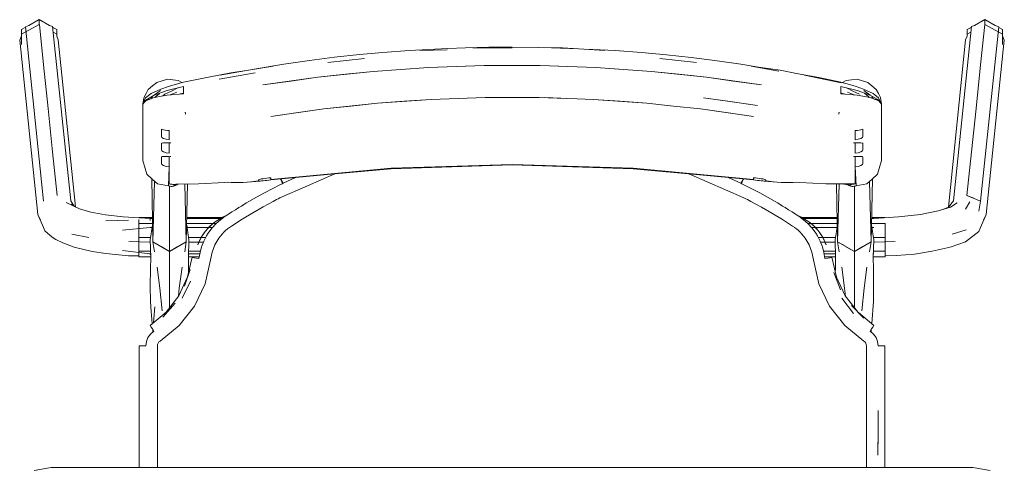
# Model space of a CAD drawing. Header units: millimetres. Extents: x 321 to 585, y -277 to 9.
# Tile 67 of 256: x 394.126 to 395.181, y -216.257 to -215.775. Entities that reach past the tile are written whole.
import ezdxf

# ---------------------------------------------------------------- set-up
doc = ezdxf.new("R2010")
doc.units = ezdxf.units.MM
doc.header["$MEASUREMENT"] = 0
doc.layers.add('IFC-Elemento de mobília-Contorno', color=152, linetype='Continuous', lineweight=5)

msp = doc.modelspace()

# ---------------------------------------------------------------- linework, layer by layer
at = {"layer": 'IFC-Elemento de mobília-Contorno', "color": 7, "lineweight": 5}
for p, q in [((394.1356, -215.7816), (394.1467, -215.7754)), ((394.1467, -215.7806), (394.1467, -215.7754)), ((394.1467, -215.7754), (394.1577, -215.7816)), ((395.1493, -215.7816), (395.1604, -215.7754)), ((395.1604, -215.7806), (395.1604, -215.7754)), ((395.1604, -215.7754), (395.1714, -215.7816)), ((394.1278, -215.7911), (394.1467, -215.7806)), ((394.1278, -215.7859), (394.1316, -215.7839)), ((394.1278, -215.7911), (394.1278, -215.7859)), ((394.1316, -215.7839), (394.1319, -215.7831)), ((394.1319, -215.7831), (394.1356, -215.7816)), ((394.1319, -215.7831), (394.1512, -215.97)), ((394.1467, -215.7806), (394.1469, -215.7807)), ((394.1469, -215.7807), (394.1513, -215.8239)), ((394.1577, -215.7816), (394.1611, -215.7829)), ((394.1611, -215.7829), (394.1805, -215.9698)), ((394.1611, -215.7829), (394.1615, -215.7837)), ((394.1615, -215.7837), (394.1655, -215.7859)), ((394.1618, -215.789), (394.1655, -215.7911)), ((394.1655, -215.7932), (394.1655, -215.7859)), ((394.1655, -215.7911), (394.1655, -215.7859)), ((395.1266, -215.9698), (395.1459, -215.7829)), ((395.1415, -215.7859), (395.1456, -215.7837)), ((395.1415, -215.7911), (395.1415, -215.7859)), ((395.1415, -215.7911), (395.1453, -215.789)), ((395.1456, -215.7837), (395.1459, -215.7829)), ((395.1459, -215.7829), (395.1493, -215.7816)), ((395.1557, -215.8239), (395.1602, -215.7807)), ((395.1558, -215.97), (395.1752, -215.7831)), ((395.1602, -215.7807), (395.1604, -215.7806)), ((395.1604, -215.7806), (395.1792, -215.7911)), ((395.1714, -215.7816), (395.1752, -215.7831)), ((395.1752, -215.7831), (395.1755, -215.7839)), ((395.1755, -215.7839), (395.1792, -215.7859)), ((395.1792, -215.7926), (395.1792, -215.7859)), ((395.1792, -215.7911), (395.1792, -215.7859)), ((394.1258, -215.7973), (394.1278, -215.7926)), ((394.1258, -215.7973), (394.1452, -215.9842)), ((394.1278, -215.802), (394.1278, -215.7911)), ((394.1655, -215.7932), (394.1655, -215.7911)), ((394.1655, -215.7932), (394.1672, -215.7971)), ((394.1672, -215.7971), (394.1857, -215.9761)), ((395.1213, -215.9764), (395.1398, -215.7971)), ((395.1398, -215.7971), (395.1415, -215.7932)), ((395.1415, -215.7932), (395.1415, -215.7911)), ((395.1619, -215.9842), (395.1812, -215.7973)), ((395.1792, -215.802), (395.1792, -215.7911)), ((395.1792, -215.7926), (395.1812, -215.7973)), ((394.49, -215.8128), (394.5151, -215.8107)), ((394.5151, -215.8107), (394.5434, -215.8086)), ((394.5434, -215.8086), (394.5848, -215.8062)), ((394.5546, -215.8085), (394.5842, -215.8076)), ((394.5848, -215.8062), (394.6038, -215.8057)), ((394.6038, -215.8057), (394.6286, -215.805)), ((394.6116, -215.8057), (394.6537, -215.8057)), ((394.6286, -215.805), (394.6537, -215.8049)), ((394.6537, -215.8049), (394.6819, -215.8051)), ((394.6819, -215.8051), (394.7075, -215.8057)), ((394.6958, -215.8057), (394.7247, -215.8067)), ((394.7075, -215.8057), (394.7247, -215.8067)), ((394.7247, -215.8067), (394.7529, -215.8085)), ((394.7322, -215.8072), (394.764, -215.8086)), ((394.764, -215.8086), (394.7923, -215.8107)), ((394.7923, -215.8107), (394.819, -215.813)), ((394.4088, -215.8232), (394.4366, -215.8191)), ((394.4366, -215.8191), (394.4632, -215.8157)), ((394.4562, -215.8212), (394.4955, -215.817)), ((394.4632, -215.8157), (394.49, -215.8128)), ((394.8119, -215.817), (394.8512, -215.8212)), ((394.819, -215.813), (394.8457, -215.8159)), ((394.8457, -215.8159), (394.8709, -215.8191)), ((394.8709, -215.8191), (394.8987, -215.8232)), ((394.1513, -215.8239), (394.1562, -215.8706)), ((394.3397, -215.8393), (394.3783, -215.8324)), ((394.3403, -215.8349), (394.3688, -215.8298)), ((394.352, -215.8324), (394.3688, -215.8298)), ((394.3688, -215.8298), (394.3975, -215.8253)), ((394.375, -215.8288), (394.4088, -215.8232)), ((394.4454, -215.8371), (394.5046, -215.8309)), ((394.475, -215.834), (394.5046, -215.8309)), ((394.5046, -215.8309), (394.5641, -215.8268)), ((394.5046, -215.8309), (394.5343, -215.8288)), ((394.5343, -215.8288), (394.5641, -215.8268)), ((394.5641, -215.8268), (394.6238, -215.8247)), ((394.5641, -215.8268), (394.594, -215.8257)), ((394.594, -215.8257), (394.6238, -215.8247)), ((394.6238, -215.8247), (394.6836, -215.8247)), ((394.6836, -215.8247), (394.7433, -215.8268)), ((394.6836, -215.8247), (394.7135, -215.8257)), ((394.7135, -215.8257), (394.7433, -215.8268)), ((394.7433, -215.8268), (394.8029, -215.8309)), ((394.7433, -215.8268), (394.7731, -215.8288)), ((394.7731, -215.8288), (394.8029, -215.8309)), ((394.8029, -215.8309), (394.8621, -215.8371)), ((394.8029, -215.8309), (394.8325, -215.834)), ((394.8987, -215.8232), (394.9199, -215.8267)), ((394.91, -215.8253), (394.9396, -215.8307)), ((394.91, -215.8253), (394.941, -215.8297)), ((394.941, -215.8297), (394.9586, -215.8331)), ((395.1509, -215.8706), (395.1557, -215.8239)), ((394.2682, -215.8465), (394.2727, -215.8427)), ((394.2727, -215.8427), (394.2784, -215.841)), ((394.2784, -215.841), (394.2841, -215.8394)), ((394.2841, -215.8394), (394.2899, -215.8401)), ((394.2899, -215.8401), (394.2958, -215.8408)), ((394.2923, -215.8448), (394.3013, -215.8425)), ((394.2958, -215.8408), (394.2995, -215.8429)), ((394.3013, -215.8425), (394.3282, -215.837)), ((394.3282, -215.837), (394.352, -215.8324)), ((394.3866, -215.8454), (394.4454, -215.8371)), ((394.3866, -215.8454), (394.4165, -215.8412)), ((394.4165, -215.8412), (394.4454, -215.8371)), ((394.4454, -215.8371), (394.475, -215.834)), ((394.8325, -215.834), (394.8621, -215.8371)), ((394.8621, -215.8371), (394.9208, -215.8454)), ((394.8621, -215.8371), (394.8909, -215.8412)), ((394.8909, -215.8412), (394.9208, -215.8454)), ((394.9586, -215.8331), (394.9824, -215.8375)), ((394.9672, -215.8349), (395.0064, -215.8433)), ((394.9824, -215.8375), (395.0061, -215.8425)), ((395.0061, -215.8425), (395.0152, -215.8448)), ((395.0079, -215.8429), (395.0117, -215.8408)), ((395.0117, -215.8408), (395.0175, -215.8401)), ((395.0175, -215.8401), (395.0234, -215.8394)), ((395.0234, -215.8394), (395.0291, -215.8411)), ((395.0291, -215.8411), (395.0348, -215.8427)), ((395.0348, -215.8427), (395.0393, -215.8465)), ((394.2613, -215.8547), (394.2637, -215.8503)), ((394.2637, -215.8503), (394.2682, -215.8465)), ((394.2668, -215.8547), (394.2771, -215.8498)), ((394.2701, -215.8565), (394.2766, -215.8514)), ((394.2701, -215.8565), (394.2839, -215.8515)), ((394.2771, -215.8498), (394.2852, -215.8471)), ((394.2815, -215.8552), (394.2884, -215.852)), ((394.2839, -215.8515), (394.3014, -215.847)), ((394.2852, -215.8471), (394.2923, -215.8448)), ((394.287, -215.8561), (394.2941, -215.8532)), ((394.2884, -215.852), (394.2953, -215.8486)), ((394.3014, -215.849), (394.3014, -215.847)), ((394.3014, -215.8509), (394.3014, -215.849)), ((394.3014, -215.8528), (394.3014, -215.8509)), ((394.3014, -215.8548), (394.3014, -215.8528)), ((395.0061, -215.849), (395.0061, -215.847)), ((395.0061, -215.847), (395.0236, -215.8515)), ((395.0061, -215.8509), (395.0061, -215.849)), ((395.0061, -215.8528), (395.0061, -215.8509)), ((395.0061, -215.8548), (395.0061, -215.8528)), ((395.0121, -215.8486), (395.019, -215.8521)), ((395.0133, -215.8531), (395.0204, -215.8561)), ((395.0152, -215.8448), (395.0223, -215.8471)), ((395.019, -215.8521), (395.026, -215.8552)), ((395.0223, -215.8471), (395.0304, -215.8498)), ((395.0236, -215.8515), (395.0373, -215.8565)), ((395.0304, -215.8498), (395.0406, -215.8547)), ((395.0308, -215.8514), (395.0373, -215.8565)), ((395.0393, -215.8465), (395.0438, -215.8503)), ((395.0438, -215.8503), (395.0462, -215.8546)), ((394.2577, -215.8662), (394.2589, -215.8591)), ((394.2577, -215.8662), (394.2607, -215.8593)), ((394.2577, -215.8662), (394.2609, -215.8617)), ((394.2589, -215.8591), (394.2613, -215.8547)), ((394.2594, -215.8641), (394.2609, -215.8624)), ((394.2607, -215.8593), (394.2668, -215.8547)), ((394.2609, -215.8617), (394.2701, -215.8565)), ((394.2609, -215.8624), (394.27, -215.859)), ((394.2621, -215.861), (394.2651, -215.8608)), ((394.2664, -215.8603), (394.268, -215.858)), ((394.27, -215.859), (394.284, -215.8564)), ((394.2708, -215.8588), (394.2716, -215.8578)), ((394.2716, -215.8578), (394.2755, -215.8546)), ((394.2793, -215.8572), (394.2815, -215.8552)), ((394.284, -215.8564), (394.3014, -215.8548)), ((394.2979, -215.8551), (394.3014, -215.8541)), ((394.2999, -215.8545), (394.3007, -215.8548)), ((394.5093, -215.865), (394.5669, -215.8609)), ((394.5093, -215.865), (394.5381, -215.8629)), ((394.5381, -215.8629), (394.5669, -215.8609)), ((394.5669, -215.8609), (394.6248, -215.8588)), ((394.5959, -215.8598), (394.6248, -215.8588)), ((394.6248, -215.8588), (394.6827, -215.8588)), ((394.6827, -215.8588), (394.7116, -215.8598)), ((394.6886, -215.859), (394.7405, -215.8609)), ((394.7405, -215.8609), (394.7982, -215.865)), ((394.7405, -215.8609), (394.7693, -215.8629)), ((394.7693, -215.8629), (394.7982, -215.865)), ((394.8589, -215.8591), (394.8873, -215.8631)), ((394.8589, -215.8591), (394.8871, -215.8631)), ((394.8871, -215.8631), (394.9168, -215.8673)), ((394.8873, -215.8631), (394.9168, -215.8673)), ((395.0061, -215.8541), (395.0096, -215.8551)), ((395.0061, -215.8548), (395.0234, -215.8564)), ((395.0064, -215.8548), (395.0073, -215.8544)), ((395.0234, -215.8564), (395.0375, -215.859)), ((395.0313, -215.8543), (395.0356, -215.8578)), ((395.0356, -215.8578), (395.0364, -215.8588)), ((395.0373, -215.8565), (395.0466, -215.8617)), ((395.0375, -215.859), (395.0466, -215.8624)), ((395.0393, -215.858), (395.0406, -215.8601)), ((395.0406, -215.8547), (395.0465, -215.8591)), ((395.0426, -215.8609), (395.0453, -215.861)), ((395.0462, -215.8546), (395.0485, -215.8589)), ((395.0465, -215.8591), (395.0497, -215.8661)), ((395.0466, -215.8617), (395.0497, -215.8661)), ((395.0466, -215.8624), (395.048, -215.8641)), ((395.0485, -215.8589), (395.0497, -215.8661)), ((394.1562, -215.8706), (394.161, -215.9173)), ((394.2577, -215.8662), (394.2594, -215.8641)), ((394.2577, -215.8812), (394.2577, -215.8662)), ((394.3951, -215.8792), (394.4519, -215.8711)), ((394.4243, -215.8751), (394.4519, -215.8711)), ((394.4519, -215.8711), (394.5093, -215.865)), ((394.4519, -215.8711), (394.4806, -215.868)), ((394.4806, -215.868), (394.5093, -215.865)), ((394.7982, -215.865), (394.8268, -215.8681)), ((394.8268, -215.8681), (394.8555, -215.8711)), ((394.8555, -215.8711), (394.9124, -215.8792)), ((394.8555, -215.8711), (394.8832, -215.8751)), ((395.048, -215.8641), (395.0497, -215.8661)), ((395.0497, -215.8812), (395.0497, -215.8661)), ((395.146, -215.9173), (395.1509, -215.8706)), ((394.2577, -215.8962), (394.2577, -215.8812)), ((394.3033, -215.8747), (394.3035, -215.8757)), ((394.3033, -215.8747), (394.3037, -215.8769)), ((394.3035, -215.8757), (394.3037, -215.8769)), ((394.3951, -215.8792), (394.4243, -215.8751)), ((394.8832, -215.8751), (394.9124, -215.8792)), ((395.0038, -215.8769), (395.0042, -215.8747)), ((395.0038, -215.8769), (395.004, -215.8757)), ((395.004, -215.8757), (395.0042, -215.8747)), ((395.0497, -215.8962), (395.0497, -215.8812)), ((394.2777, -215.893), (394.2798, -215.8936)), ((394.2777, -215.8949), (394.2777, -215.893)), ((394.2777, -215.8969), (394.2777, -215.8949)), ((394.2798, -215.8936), (394.2819, -215.894)), ((394.2819, -215.894), (394.2841, -215.8943)), ((394.2841, -215.8943), (394.2862, -215.8944)), ((394.2862, -215.8968), (394.2862, -215.8944)), ((395.0212, -215.8944), (395.0234, -215.8943)), ((395.0212, -215.8968), (395.0212, -215.8944)), ((395.0234, -215.8943), (395.0255, -215.894)), ((395.0255, -215.894), (395.0276, -215.8936)), ((395.0276, -215.8936), (395.0297, -215.893)), ((395.0297, -215.8949), (395.0297, -215.893)), ((395.0297, -215.8969), (395.0297, -215.8949)), ((394.2577, -215.9113), (394.2577, -215.8962)), ((394.2777, -215.8988), (394.2777, -215.8969)), ((394.2777, -215.9007), (394.2777, -215.8988)), ((394.2777, -215.9007), (394.2783, -215.9016)), ((394.2783, -215.9016), (394.2801, -215.9027)), ((394.2801, -215.9027), (394.2828, -215.9036)), ((394.2828, -215.9036), (394.2862, -215.9041)), ((394.2862, -215.8992), (394.2862, -215.8968)), ((394.2862, -215.9017), (394.2862, -215.8992)), ((394.2862, -215.9041), (394.2862, -215.9017)), ((395.0212, -215.8992), (395.0212, -215.8968)), ((395.0212, -215.9017), (395.0212, -215.8992)), ((395.0212, -215.9041), (395.0212, -215.9017)), ((395.0212, -215.9041), (395.0246, -215.9036)), ((395.0246, -215.9036), (395.0273, -215.9027)), ((395.0273, -215.9027), (395.0291, -215.9016)), ((395.0291, -215.9016), (395.0297, -215.9007)), ((395.0297, -215.8988), (395.0297, -215.8969)), ((395.0297, -215.9007), (395.0297, -215.8988)), ((395.0497, -215.9112), (395.0497, -215.8962)), ((394.2577, -215.9263), (394.2577, -215.9113)), ((394.2777, -215.9082), (394.2783, -215.9077)), ((394.2777, -215.91), (394.2777, -215.9082)), ((394.2777, -215.9117), (394.2777, -215.91)), ((394.2777, -215.9135), (394.2777, -215.9117)), ((394.2777, -215.9153), (394.2777, -215.9135)), ((394.2777, -215.9153), (394.2783, -215.9162)), ((394.2783, -215.9077), (394.2801, -215.9075)), ((394.2783, -215.9162), (394.2801, -215.9173)), ((394.2801, -215.9075), (394.2828, -215.9075)), ((394.2828, -215.9075), (394.2862, -215.9075)), ((394.2862, -215.9103), (394.2862, -215.9075)), ((394.2862, -215.9075), (394.2866, -215.9075)), ((394.2862, -215.9131), (394.2862, -215.9103)), ((394.2862, -215.9159), (394.2862, -215.9131)), ((394.2862, -215.9187), (394.2862, -215.9159)), ((394.2865, -215.9075), (394.2877, -215.9075)), ((394.2865, -215.9075), (394.2877, -215.9075)), ((394.287, -215.9075), (394.2877, -215.9075)), ((394.2874, -215.9075), (394.2877, -215.9075)), ((395.0197, -215.9075), (395.0205, -215.9075)), ((395.0197, -215.9075), (395.0201, -215.9075)), ((395.0197, -215.9075), (395.0209, -215.9075)), ((395.0197, -215.9075), (395.0205, -215.9075)), ((395.0209, -215.9075), (395.0212, -215.9075)), ((395.0212, -215.9103), (395.0212, -215.9075)), ((395.0212, -215.9075), (395.0246, -215.9075)), ((395.0212, -215.9131), (395.0212, -215.9103)), ((395.0212, -215.9159), (395.0212, -215.9131)), ((395.0212, -215.9187), (395.0212, -215.9159)), ((395.0246, -215.9075), (395.0273, -215.9075)), ((395.0273, -215.9075), (395.0291, -215.9077)), ((395.0273, -215.9173), (395.0291, -215.9162)), ((395.0291, -215.9077), (395.0297, -215.9082)), ((395.0291, -215.9162), (395.0297, -215.9153)), ((395.0297, -215.91), (395.0297, -215.9082)), ((395.0297, -215.9117), (395.0297, -215.91)), ((395.0297, -215.9135), (395.0297, -215.9117)), ((395.0297, -215.9153), (395.0297, -215.9135)), ((395.0497, -215.9263), (395.0497, -215.9112)), ((394.161, -215.9173), (394.1659, -215.9641)), ((394.2577, -215.9263), (394.2602, -215.9349)), ((394.2777, -215.9228), (394.2783, -215.9222)), ((394.2777, -215.9245), (394.2777, -215.9228)), ((394.2777, -215.9263), (394.2777, -215.9245)), ((394.2777, -215.9281), (394.2777, -215.9263)), ((394.2783, -215.9222), (394.2801, -215.9221)), ((394.2801, -215.9173), (394.2828, -215.9182)), ((394.2801, -215.9221), (394.2828, -215.9221)), ((394.2828, -215.9182), (394.2862, -215.9187)), ((394.2828, -215.9221), (394.2862, -215.9221)), ((394.2862, -215.9249), (394.2862, -215.9221)), ((394.2862, -215.9276), (394.2862, -215.9249)), ((394.2866, -215.922), (394.2867, -215.922)), ((394.287, -215.922), (394.2877, -215.922)), ((394.287, -215.922), (394.2877, -215.922)), ((394.2874, -215.922), (394.2877, -215.922)), ((395.0197, -215.922), (395.0201, -215.922)), ((395.0197, -215.922), (395.0205, -215.922)), ((395.0197, -215.922), (395.0205, -215.922)), ((395.0212, -215.9187), (395.0246, -215.9182)), ((395.0212, -215.9249), (395.0212, -215.9221)), ((395.0212, -215.9221), (395.0246, -215.9221)), ((395.0212, -215.9276), (395.0212, -215.9249)), ((395.0246, -215.9182), (395.0273, -215.9173)), ((395.0246, -215.9221), (395.0273, -215.9221)), ((395.0273, -215.9221), (395.0291, -215.9222)), ((395.0291, -215.9222), (395.0297, -215.9228)), ((395.0297, -215.9245), (395.0297, -215.9228)), ((395.0297, -215.9263), (395.0297, -215.9245)), ((395.0297, -215.9281), (395.0297, -215.9263)), ((395.0472, -215.9349), (395.0497, -215.9263)), ((395.1412, -215.9641), (395.146, -215.9173)), ((394.2602, -215.9349), (394.262, -215.9411)), ((394.2777, -215.9298), (394.2777, -215.9281)), ((394.2777, -215.9298), (394.2783, -215.9307)), ((394.2783, -215.9307), (394.2801, -215.9318)), ((394.2801, -215.9318), (394.2828, -215.9328)), ((394.2828, -215.9328), (394.2862, -215.9332)), ((394.2852, -215.9536), (394.2862, -215.9332)), ((394.2862, -215.9304), (394.2862, -215.9276)), ((394.2862, -215.9332), (394.2862, -215.9304)), ((394.2862, -215.9516), (394.2862, -215.9332)), ((394.3951, -215.9468), (394.5241, -215.9348)), ((394.4596, -215.9412), (394.5241, -215.9352)), ((394.5241, -215.9348), (394.6537, -215.9307)), ((394.5241, -215.9352), (394.5889, -215.9332)), ((394.5889, -215.9332), (394.6537, -215.9312)), ((394.6537, -215.9307), (394.7833, -215.9348)), ((394.6537, -215.9312), (394.7185, -215.9332)), ((394.7185, -215.9332), (394.7833, -215.9352)), ((394.7833, -215.9348), (394.9124, -215.9468)), ((394.7833, -215.9352), (394.8622, -215.9426)), ((395.0212, -215.9304), (395.0212, -215.9276)), ((395.0212, -215.9332), (395.0212, -215.9304)), ((395.0212, -215.9332), (395.0246, -215.9328)), ((395.0212, -215.9516), (395.0212, -215.9332)), ((395.0212, -215.9332), (395.0223, -215.9536)), ((395.0246, -215.9328), (395.0273, -215.9318)), ((395.0273, -215.9318), (395.0291, -215.9307)), ((395.0291, -215.9307), (395.0297, -215.9298)), ((395.0297, -215.9298), (395.0297, -215.9281)), ((395.0454, -215.9411), (395.0472, -215.9349)), ((394.262, -215.9411), (394.2678, -215.9463)), ((394.2673, -215.9458), (394.2686, -216.0138)), ((394.2678, -215.9463), (394.2736, -215.9515)), ((394.2686, -216.0138), (394.2703, -215.9485)), ((394.3736, -215.9492), (394.3817, -215.9482)), ((394.3736, -215.9492), (394.3818, -215.9484)), ((394.3817, -215.9476), (394.3821, -215.9471)), ((394.3817, -215.9477), (394.3817, -215.9476)), ((394.3817, -215.9479), (394.3817, -215.9477)), ((394.3817, -215.948), (394.3817, -215.9479)), ((394.3817, -215.9482), (394.3817, -215.948)), ((394.3818, -215.9484), (394.3825, -215.9486)), ((394.3821, -215.9471), (394.3832, -215.9467)), ((394.3832, -215.9467), (394.3848, -215.9462)), ((394.3836, -215.9486), (394.3851, -215.9484)), ((394.3848, -215.9462), (394.3867, -215.946)), ((394.3851, -215.9484), (394.3867, -215.9483)), ((394.3867, -215.946), (394.3888, -215.9457)), ((394.3867, -215.9483), (394.3888, -215.948)), ((394.3888, -215.9457), (394.3909, -215.9455)), ((394.3888, -215.948), (394.3909, -215.9478)), ((394.3909, -215.9455), (394.393, -215.9452)), ((394.3909, -215.9478), (394.3929, -215.9475)), ((394.3929, -215.9475), (394.395, -215.9473)), ((394.393, -215.9452), (394.3951, -215.945)), ((394.3946, -215.945), (394.395, -215.9473)), ((394.3946, -215.945), (394.395, -215.9473)), ((394.395, -215.9473), (394.4596, -215.9412)), ((394.3951, -215.9454), (394.3951, -215.945)), ((394.3951, -215.9459), (394.3951, -215.9454)), ((394.3951, -215.9464), (394.3951, -215.9459)), ((394.3951, -215.9468), (394.3951, -215.9464)), ((394.4054, -215.9463), (394.4056, -215.9469)), ((394.4056, -215.9469), (394.4068, -215.9493)), ((394.4058, -215.9463), (394.4068, -215.9483)), ((394.4068, -215.9483), (394.4081, -215.9509)), ((394.4081, -215.9509), (394.4216, -215.9448)), ((394.4081, -215.9509), (394.4216, -215.9448)), ((394.4343, -215.9537), (394.4637, -215.9409)), ((394.4637, -215.9409), (394.464, -215.9408)), ((394.8429, -215.9408), (394.9022, -215.9666)), ((394.8622, -215.9426), (394.9124, -215.9473)), ((394.8853, -215.9447), (394.8989, -215.9509)), ((394.8853, -215.9447), (394.8989, -215.9509)), ((394.8989, -215.9509), (394.9002, -215.9483)), ((394.9002, -215.9483), (394.9013, -215.9462)), ((394.9002, -215.9493), (394.9014, -215.9469)), ((394.9014, -215.9469), (394.9017, -215.9463)), ((394.9124, -215.9454), (394.9124, -215.945)), ((394.9124, -215.945), (394.9145, -215.9452)), ((394.9124, -215.9459), (394.9124, -215.9454)), ((394.9124, -215.9464), (394.9124, -215.9459)), ((394.9124, -215.9468), (394.9124, -215.9464)), ((394.9124, -215.9473), (394.9145, -215.9475)), ((394.9145, -215.9452), (394.9166, -215.9455)), ((394.9145, -215.9475), (394.9166, -215.9478)), ((394.9166, -215.9455), (394.9186, -215.9457)), ((394.9166, -215.9478), (394.9187, -215.948)), ((394.9186, -215.9457), (394.9207, -215.946)), ((394.9187, -215.948), (394.9207, -215.9483)), ((394.9207, -215.946), (394.9226, -215.9462)), ((394.9207, -215.9483), (394.9224, -215.9484)), ((394.9224, -215.9484), (394.9239, -215.9486)), ((394.9226, -215.9462), (394.9243, -215.9467)), ((394.9243, -215.9467), (394.9253, -215.9471)), ((394.925, -215.9486), (394.9256, -215.9484)), ((394.9253, -215.9471), (394.9257, -215.9476)), ((394.9256, -215.9484), (394.9339, -215.9492)), ((394.9257, -215.9477), (394.9257, -215.9476)), ((394.9257, -215.9479), (394.9257, -215.9477)), ((394.9257, -215.948), (394.9257, -215.9479)), ((394.9257, -215.9482), (394.9257, -215.948)), ((394.9257, -215.9482), (394.9339, -215.9492)), ((395.0338, -215.9515), (395.0396, -215.9463)), ((395.0385, -216.0138), (395.0398, -215.9462)), ((395.0396, -215.9463), (395.0454, -215.9411)), ((394.2736, -215.9515), (394.2775, -215.9522)), ((394.2775, -215.9522), (394.2813, -215.9529)), ((394.2813, -215.9529), (394.2852, -215.9536)), ((394.2852, -215.9536), (394.2862, -215.9538)), ((394.2862, -215.9516), (394.2899, -215.952)), ((394.2862, -215.9516), (394.2871, -215.9517)), ((394.2862, -215.9538), (394.2871, -215.954)), ((394.2865, -215.9567), (394.2865, -215.9539)), ((394.2865, -215.9903), (394.2865, -215.9567)), ((394.2871, -215.9517), (394.2881, -215.9518)), ((394.2871, -215.954), (394.2881, -215.9542)), ((394.2881, -215.9518), (394.289, -215.9519)), ((394.2881, -215.9542), (394.2891, -215.9544)), ((394.289, -215.9519), (394.2899, -215.952)), ((394.2891, -215.9544), (394.2898, -215.9541)), ((394.2898, -215.9541), (394.2906, -215.9538)), ((394.2899, -215.952), (394.2936, -215.9519)), ((394.2899, -215.952), (394.2908, -215.952)), ((394.2906, -215.9538), (394.291, -215.9536)), ((394.2908, -215.952), (394.2913, -215.952)), ((394.291, -215.9536), (394.2914, -215.9535)), ((394.2913, -215.952), (394.2918, -215.952)), ((394.2914, -215.9535), (394.2918, -215.9533)), ((394.2918, -215.952), (394.2922, -215.952)), ((394.2918, -215.9533), (394.2922, -215.9532)), ((394.2922, -215.952), (394.2927, -215.952)), ((394.2922, -215.9532), (394.2925, -215.9531)), ((394.2925, -215.9531), (394.2929, -215.9529)), ((394.2927, -215.952), (394.2932, -215.952)), ((394.2929, -215.9529), (394.2933, -215.9528)), ((394.2932, -215.952), (394.2936, -215.9519)), ((394.2933, -215.9528), (394.2937, -215.9526)), ((394.2936, -215.9519), (394.3174, -215.9513)), ((394.2937, -215.9526), (394.2941, -215.9525)), ((394.2941, -215.9525), (394.2945, -215.9523)), ((394.2945, -215.9523), (394.2949, -215.9522)), ((394.2949, -215.9522), (394.2953, -215.952)), ((394.2953, -215.952), (394.2954, -215.9519)), ((394.3029, -215.9517), (394.3044, -216.0138)), ((394.3044, -216.0138), (394.3056, -215.9516)), ((394.3174, -215.9513), (394.3456, -215.9501)), ((394.3456, -215.9501), (394.3486, -215.9498)), ((394.3486, -215.9498), (394.3526, -215.95)), ((394.3526, -215.95), (394.3568, -215.95)), ((394.3568, -215.95), (394.361, -215.95)), ((394.361, -215.95), (394.3653, -215.95)), ((394.3651, -215.9501), (394.3836, -215.9486)), ((394.3651, -215.95), (394.3651, -215.9501)), ((394.3651, -215.9501), (394.3653, -215.95)), ((394.3825, -215.9486), (394.3836, -215.9486)), ((394.3881, -215.9612), (394.3964, -215.9568)), ((394.3964, -215.9568), (394.4048, -215.9526)), ((394.4048, -215.9526), (394.4056, -215.9521)), ((394.4048, -215.9666), (394.4343, -215.9537)), ((394.4056, -215.9521), (394.4065, -215.9517)), ((394.4065, -215.9517), (394.4073, -215.9513)), ((394.4068, -215.9493), (394.4072, -215.9491)), ((394.4068, -215.9493), (394.4072, -215.9491)), ((394.4068, -215.9493), (394.4077, -215.9511)), ((394.4073, -215.9513), (394.4081, -215.9509)), ((394.8989, -215.9509), (394.8998, -215.9513)), ((394.8993, -215.9511), (394.9002, -215.9493)), ((394.8998, -215.9491), (394.9002, -215.9493)), ((394.8998, -215.9491), (394.9002, -215.9493)), ((394.8998, -215.9513), (394.9006, -215.9517)), ((394.9006, -215.9517), (394.9014, -215.9521)), ((394.9014, -215.9521), (394.9022, -215.9526)), ((394.9022, -215.9526), (394.9107, -215.9568)), ((394.9107, -215.9568), (394.919, -215.9612)), ((394.9239, -215.9486), (394.9423, -215.9501)), ((394.9239, -215.9486), (394.925, -215.9486)), ((394.9422, -215.95), (394.9423, -215.9501)), ((394.9422, -215.95), (394.9465, -215.95)), ((394.9423, -215.9501), (394.9423, -215.95)), ((394.9465, -215.95), (394.9507, -215.95)), ((394.9507, -215.95), (394.9548, -215.95)), ((394.9548, -215.95), (394.9589, -215.9498)), ((394.9589, -215.9498), (394.9619, -215.9501)), ((394.9619, -215.9501), (394.99, -215.9513)), ((394.99, -215.9513), (395.0099, -215.9517)), ((394.99, -215.9513), (395.0012, -215.9514)), ((394.99, -215.9513), (395.0212, -215.9516)), ((395.0012, -215.9514), (395.0014, -215.9514)), ((395.0012, -215.9514), (395.0212, -215.9516)), ((395.0012, -215.9514), (395.017, -215.952)), ((395.0014, -215.9515), (395.0026, -216.0138)), ((395.0026, -216.0138), (395.0042, -215.9516)), ((395.0115, -215.9518), (395.0117, -215.9518)), ((395.0117, -215.9518), (395.0122, -215.952)), ((395.012, -215.9518), (395.0122, -215.952)), ((395.0121, -215.9518), (395.0122, -215.952)), ((395.0122, -215.9518), (395.0126, -215.9522)), ((395.0122, -215.952), (395.0126, -215.9522)), ((395.0124, -215.9518), (395.0126, -215.9522)), ((395.0125, -215.9518), (395.013, -215.9523)), ((395.0126, -215.9522), (395.013, -215.9523)), ((395.013, -215.9523), (395.013, -215.9519)), ((395.013, -215.9523), (395.0134, -215.9525)), ((395.0134, -215.9525), (395.0137, -215.9526)), ((395.0136, -215.9519), (395.0141, -215.9528)), ((395.0137, -215.9526), (395.0141, -215.9528)), ((395.0141, -215.9519), (395.0141, -215.9528)), ((395.0141, -215.9528), (395.0145, -215.9529)), ((395.0145, -215.9529), (395.0149, -215.9531)), ((395.0149, -215.9531), (395.0153, -215.9532)), ((395.0153, -215.9532), (395.0157, -215.9533)), ((395.0157, -215.9533), (395.0161, -215.9535)), ((395.0161, -215.952), (395.0164, -215.952)), ((395.0161, -215.9535), (395.0165, -215.9536)), ((395.0164, -215.952), (395.017, -215.952)), ((395.0165, -215.9536), (395.0168, -215.9538)), ((395.0168, -215.9538), (395.0172, -215.9539)), ((395.017, -215.952), (395.0191, -215.9519)), ((395.017, -215.952), (395.0175, -215.952)), ((395.0172, -215.9539), (395.0176, -215.9541)), ((395.0175, -215.952), (395.018, -215.9519)), ((395.0176, -215.9541), (395.018, -215.9542)), ((395.018, -215.9519), (395.0186, -215.9519)), ((395.018, -215.9542), (395.0184, -215.9544)), ((395.0184, -215.9544), (395.0189, -215.9543)), ((395.0186, -215.9519), (395.0191, -215.9519)), ((395.0189, -215.9543), (395.0194, -215.9542)), ((395.0191, -215.9519), (395.0212, -215.9516)), ((395.0191, -215.9519), (395.0196, -215.9518)), ((395.0194, -215.9542), (395.0203, -215.954)), ((395.0196, -215.9518), (395.0202, -215.9517)), ((395.0202, -215.9517), (395.0212, -215.9516)), ((395.0203, -215.954), (395.0213, -215.9538)), ((395.0205, -215.9567), (395.0205, -215.954)), ((395.0205, -215.9903), (395.0205, -215.9567)), ((395.0213, -215.9538), (395.0223, -215.9536)), ((395.0223, -215.9536), (395.0261, -215.9529)), ((395.0261, -215.9529), (395.03, -215.9522)), ((395.03, -215.9522), (395.0338, -215.9515)), ((395.0368, -215.9488), (395.0385, -216.0138)), ((394.3716, -215.9704), (394.3798, -215.9657)), ((394.3798, -215.9657), (394.3881, -215.9612)), ((394.3976, -215.9703), (394.3994, -215.9694)), ((394.3994, -215.9694), (394.4012, -215.9684)), ((394.4012, -215.9684), (394.403, -215.9675)), ((394.403, -215.9675), (394.4048, -215.9666)), ((394.9022, -215.9666), (394.904, -215.9675)), ((394.904, -215.9675), (394.9059, -215.9684)), ((394.9059, -215.9684), (394.9077, -215.9694)), ((394.9077, -215.9694), (394.9095, -215.9703)), ((394.919, -215.9612), (394.9273, -215.9657)), ((394.9273, -215.9657), (394.9355, -215.9704)), ((395.1412, -215.9641), (395.1558, -215.97)), ((395.1412, -215.9641), (395.1485, -215.967)), ((394.1756, -215.9714), (394.19, -215.9781)), ((394.1805, -215.9698), (394.184, -215.9751)), ((394.1812, -215.9729), (394.1849, -215.9757)), ((394.19, -215.9781), (394.2022, -215.9818)), ((394.3533, -215.9816), (394.357, -215.9793)), ((394.357, -215.9793), (394.3608, -215.977)), ((394.3608, -215.977), (394.3635, -215.9753)), ((394.3635, -215.9753), (394.3662, -215.9736)), ((394.3662, -215.9736), (394.3689, -215.972)), ((394.3689, -215.972), (394.3716, -215.9704)), ((394.3756, -215.9825), (394.3867, -215.9762)), ((394.3867, -215.9762), (394.3976, -215.9703)), ((394.9095, -215.9703), (394.9209, -215.9765)), ((394.9209, -215.9765), (394.9321, -215.9829)), ((394.9355, -215.9704), (394.9382, -215.972)), ((394.9382, -215.972), (394.9409, -215.9736)), ((394.9409, -215.9736), (394.9436, -215.9753)), ((394.9436, -215.9753), (394.9462, -215.9769)), ((394.9462, -215.9769), (394.95, -215.9793)), ((394.95, -215.9793), (394.9537, -215.9816)), ((395.1104, -215.9805), (395.1234, -215.9764)), ((395.1159, -215.9788), (395.1214, -215.9764)), ((395.1214, -215.9764), (395.1266, -215.9698)), ((395.1234, -215.9764), (395.1308, -215.972)), ((395.1395, -215.9787), (395.1443, -215.9709)), ((395.1538, -215.9807), (395.1558, -215.97)), ((394.1452, -215.9842), (394.148, -215.9901)), ((394.1452, -215.9842), (394.1512, -215.9983)), ((394.2022, -215.9818), (394.2177, -215.9848)), ((394.2177, -215.9848), (394.2367, -215.9868)), ((394.2183, -215.9912), (394.2424, -215.9906)), ((394.2367, -215.9868), (394.2658, -215.9887)), ((394.2535, -215.9879), (394.2535, -215.9877)), ((394.2535, -215.9877), (394.2681, -215.9877)), ((394.2535, -215.994), (394.2535, -215.9898)), ((394.2658, -215.9908), (394.2658, -215.9887)), ((394.2658, -215.9887), (394.2681, -215.9887)), ((394.2865, -216.0239), (394.2865, -215.9903)), ((394.3049, -215.9887), (394.3408, -215.9887)), ((394.305, -215.9877), (394.3425, -215.9877)), ((394.3351, -215.9923), (394.3399, -215.9892)), ((394.3363, -215.9914), (394.3399, -215.9892)), ((394.3364, -215.994), (394.341, -215.9899)), ((394.3393, -215.9896), (394.3403, -215.989)), ((394.3399, -215.9892), (394.3462, -215.9862)), ((394.3399, -215.9892), (394.3432, -215.9873)), ((394.341, -215.9899), (394.346, -215.9863)), ((394.341, -215.9887), (394.3427, -215.9887)), ((394.343, -215.9877), (394.3441, -215.9877)), ((394.3432, -215.9873), (394.3466, -215.9859)), ((394.346, -215.9863), (394.3496, -215.9839)), ((394.3496, -215.9839), (394.3533, -215.9816)), ((394.3527, -215.9967), (394.3643, -215.9893)), ((394.3643, -215.9893), (394.3756, -215.9825)), ((394.9321, -215.9829), (394.9433, -215.9897)), ((394.9433, -215.9897), (394.9543, -215.9967)), ((394.9537, -215.9816), (394.9574, -215.9839)), ((394.9574, -215.9839), (394.9611, -215.9863)), ((394.9605, -215.9859), (394.9639, -215.9873)), ((394.9611, -215.9863), (394.9672, -215.9892)), ((394.9611, -215.9863), (394.966, -215.9899)), ((394.963, -215.9877), (394.964, -215.9877)), ((394.9639, -215.9873), (394.9672, -215.9892)), ((394.9643, -215.9887), (394.9661, -215.9887)), ((394.9646, -215.9877), (395.0021, -215.9877)), ((394.966, -215.9899), (394.9706, -215.994)), ((394.9663, -215.9887), (395.0021, -215.9887)), ((394.9669, -215.9891), (394.9678, -215.9896)), ((394.9672, -215.9892), (394.9718, -215.9923)), ((394.9672, -215.9892), (394.9708, -215.9914)), ((395.0205, -216.0239), (395.0205, -215.9903)), ((395.0389, -215.9887), (395.0412, -215.9887)), ((395.039, -215.9877), (395.0535, -215.9877)), ((395.0412, -215.9887), (395.0678, -215.987)), ((395.0535, -215.9879), (395.0535, -215.9877)), ((395.0678, -215.987), (395.0915, -215.9844)), ((395.0915, -215.9844), (395.1104, -215.9805)), ((395.1558, -215.9983), (395.1619, -215.9842)), ((395.159, -215.9901), (395.1619, -215.9842)), ((394.1512, -215.9983), (394.1527, -216.0019)), ((394.236, -216.0011), (394.2658, -215.9982)), ((394.2535, -215.994), (394.2682, -215.994)), ((394.2535, -216.0089), (394.2535, -215.994)), ((394.2658, -216.0114), (394.2683, -215.9957)), ((394.2658, -215.9982), (394.2679, -215.9982)), ((394.3048, -215.994), (394.3331, -215.994)), ((394.3048, -215.9957), (394.3072, -216.0114)), ((394.3052, -215.9982), (394.3284, -215.9982)), ((394.3235, -216.0041), (394.327, -215.9997)), ((394.3245, -216.0026), (394.327, -215.9997)), ((394.326, -216.0009), (394.3283, -215.9984)), ((394.327, -215.9997), (394.3309, -215.9957)), ((394.327, -215.9997), (394.33, -215.9965)), ((394.3285, -215.9982), (394.3325, -215.9982)), ((394.3285, -216.0034), (394.3322, -215.9985)), ((394.33, -215.9965), (394.3363, -215.9914)), ((394.3309, -215.9958), (394.3352, -215.9923)), ((394.3322, -215.9985), (394.3364, -215.994)), ((394.3331, -215.994), (394.3364, -215.994)), ((394.3465, -216.0015), (394.3485, -215.9998)), ((394.3485, -215.9998), (394.3506, -215.9982)), ((394.3506, -215.9982), (394.3527, -215.9967)), ((394.9543, -215.9967), (394.9566, -215.9982)), ((394.9565, -215.9982), (394.9586, -215.9998)), ((394.9586, -215.9998), (394.9606, -216.0015)), ((394.9706, -215.994), (394.9739, -215.994)), ((394.9706, -215.994), (394.9748, -215.9985)), ((394.9708, -215.9914), (394.977, -215.9965)), ((394.9718, -215.9923), (394.9762, -215.9958)), ((394.974, -215.994), (395.0022, -215.994)), ((394.9746, -215.9982), (394.9786, -215.9982)), ((394.9748, -215.9985), (394.9785, -216.0034)), ((394.9762, -215.9958), (394.9801, -215.9997)), ((394.977, -215.9965), (394.9801, -215.9997)), ((394.9787, -215.9982), (395.0019, -215.9982)), ((394.9789, -215.9985), (394.981, -216.0009)), ((394.9801, -215.9997), (394.9825, -216.0026)), ((394.9801, -215.9997), (394.9835, -216.0041)), ((394.9998, -216.0114), (395.0023, -215.9957)), ((395.0388, -215.994), (395.0535, -215.994)), ((395.0388, -215.9957), (395.0412, -216.0114)), ((395.0392, -215.9982), (395.0412, -215.9982)), ((395.0535, -215.994), (395.0535, -215.9937)), ((395.0535, -216.0089), (395.0535, -215.994)), ((395.1255, -216.0053), (395.1405, -216.0008)), ((395.1538, -216.0027), (395.1558, -215.9983)), ((394.1527, -216.0019), (394.1607, -216.0085)), ((394.1607, -216.0085), (394.1644, -216.0112)), ((394.1644, -216.0112), (394.1719, -216.0146)), ((394.1816, -216.0053), (394.1998, -216.009)), ((394.2535, -216.0089), (394.2662, -216.0089)), ((394.2535, -216.0237), (394.2535, -216.0089)), ((394.2658, -216.0114), (394.2663, -216.0303)), ((394.3068, -216.0089), (394.3204, -216.0089)), ((394.3068, -216.0303), (394.3072, -216.0114)), ((394.3169, -216.0164), (394.3197, -216.0102)), ((394.3181, -216.0135), (394.32, -216.0095)), ((394.3181, -216.0135), (394.3197, -216.0103)), ((394.3197, -216.0103), (394.3215, -216.0071)), ((394.32, -216.0095), (394.3215, -216.0071)), ((394.3205, -216.0089), (394.3252, -216.0089)), ((394.3207, -216.0084), (394.3238, -216.0037)), ((394.3215, -216.0071), (394.3235, -216.0041)), ((394.3232, -216.0128), (394.3261, -216.0071)), ((394.3235, -216.0041), (394.3245, -216.0026)), ((394.3261, -216.0071), (394.3267, -216.0062)), ((394.3267, -216.0062), (394.3273, -216.0052)), ((394.3273, -216.0052), (394.3279, -216.0043)), ((394.3279, -216.0043), (394.3285, -216.0034)), ((394.335, -216.0169), (394.3392, -216.0097)), ((394.3392, -216.0097), (394.3446, -216.0033)), ((394.3446, -216.0033), (394.3465, -216.0015)), ((394.9606, -216.0015), (394.9625, -216.0033)), ((394.9625, -216.0033), (394.9678, -216.0097)), ((394.9678, -216.0097), (394.9721, -216.0169)), ((394.9785, -216.0034), (394.9792, -216.0043)), ((394.9792, -216.0043), (394.9798, -216.0052)), ((394.9798, -216.0052), (394.9804, -216.0062)), ((394.9804, -216.0062), (394.9809, -216.0071)), ((394.9809, -216.0071), (394.9839, -216.0128)), ((394.9819, -216.0089), (394.9866, -216.0089)), ((394.9825, -216.0026), (394.9835, -216.0041)), ((394.9833, -216.0037), (394.9863, -216.0084)), ((394.9835, -216.0041), (394.9856, -216.0071)), ((394.9856, -216.0071), (394.987, -216.0095)), ((394.9856, -216.0071), (394.9874, -216.0103)), ((394.9867, -216.0089), (395.0002, -216.0089)), ((394.987, -216.0095), (394.989, -216.0135)), ((394.9874, -216.0102), (394.9901, -216.0164)), ((394.9874, -216.0103), (394.989, -216.0135)), ((394.9998, -216.0114), (395.0003, -216.0303)), ((395.0408, -216.0089), (395.0535, -216.0089)), ((395.0408, -216.0303), (395.0412, -216.0114)), ((395.0535, -216.0237), (395.0535, -216.0089)), ((395.1395, -216.0135), (395.1538, -216.0027)), ((394.1719, -216.0146), (394.1841, -216.0192)), ((394.1841, -216.0192), (394.2034, -216.0241)), ((394.2427, -216.0134), (394.2659, -216.0139)), ((394.2658, -216.0139), (394.2659, -216.0139)), ((394.2686, -216.0138), (394.2703, -216.0244)), ((394.2686, -216.0138), (394.2865, -216.0239)), ((394.2686, -216.0138), (394.2776, -216.0188)), ((394.2776, -216.0188), (394.2865, -216.0239)), ((394.2865, -216.0239), (394.3044, -216.0138)), ((394.2865, -216.0239), (394.2955, -216.0188)), ((394.2955, -216.0188), (394.3044, -216.0138)), ((394.3027, -216.0244), (394.3044, -216.0138)), ((394.3072, -216.0139), (394.3179, -216.0139)), ((394.3167, -216.0169), (394.3181, -216.0135)), ((394.3167, -216.0169), (394.3181, -216.0135)), ((394.3167, -216.0168), (394.317, -216.0162)), ((394.3167, -216.0168), (394.3167, -216.0168)), ((394.3167, -216.0169), (394.3167, -216.0169)), ((394.318, -216.0139), (394.3227, -216.0139)), ((394.3191, -216.0251), (394.3208, -216.0189)), ((394.3208, -216.0189), (394.3232, -216.0128)), ((394.332, -216.0247), (394.335, -216.0169)), ((394.9721, -216.0169), (394.975, -216.0247)), ((394.9839, -216.0128), (394.9862, -216.0189)), ((394.9843, -216.0139), (394.989, -216.0139)), ((394.9862, -216.0189), (394.9879, -216.0251)), ((394.989, -216.0135), (394.9903, -216.0169)), ((394.989, -216.0135), (394.9903, -216.0169)), ((394.9891, -216.0139), (394.9999, -216.0139)), ((394.9901, -216.0161), (394.9903, -216.0168)), ((394.9903, -216.0168), (394.9903, -216.0168)), ((394.9903, -216.0169), (394.9903, -216.0169)), ((395.0026, -216.0138), (395.0043, -216.0244)), ((395.0026, -216.0138), (395.0205, -216.0239)), ((395.0026, -216.0138), (395.0116, -216.0188)), ((395.0122, -216.0192), (395.0205, -216.0239)), ((395.0205, -216.0239), (395.0385, -216.0138)), ((395.0205, -216.0239), (395.0295, -216.0188)), ((395.0367, -216.0244), (395.0385, -216.0138)), ((395.0412, -216.0139), (395.0644, -216.0134)), ((395.0412, -216.0139), (395.0412, -216.0139)), ((395.1038, -216.0238), (395.1232, -216.0193)), ((395.1232, -216.0193), (395.1395, -216.0135)), ((394.2034, -216.0241), (394.2183, -216.026)), ((394.2183, -216.026), (394.2424, -216.0287)), ((394.236, -216.0231), (394.2658, -216.0266)), ((394.2424, -216.0287), (394.2535, -216.0287)), ((394.2535, -216.0237), (394.2661, -216.0237)), ((394.2535, -216.0297), (394.2535, -216.0237)), ((394.2535, -216.0297), (394.2663, -216.0297)), ((394.2658, -216.0266), (394.2662, -216.0266)), ((394.2658, -216.0276), (394.2658, -216.0266)), ((394.2658, -216.0276), (394.2658, -216.0266)), ((394.2662, -216.0427), (394.2663, -216.0303)), ((394.2865, -216.0346), (394.2865, -216.0239)), ((394.3058, -216.0511), (394.3106, -216.03)), ((394.3068, -216.0297), (394.3183, -216.0297)), ((394.3068, -216.0303), (394.3069, -216.0427)), ((394.3069, -216.0237), (394.3195, -216.0237)), ((394.3069, -216.0266), (394.3189, -216.0266)), ((394.3106, -216.03), (394.3111, -216.0303)), ((394.3111, -216.0303), (394.3128, -216.0307)), ((394.3128, -216.0307), (394.3152, -216.0311)), ((394.3152, -216.0311), (394.318, -216.0315)), ((394.318, -216.0315), (394.3191, -216.0251)), ((394.3245, -216.0586), (394.3304, -216.0329)), ((394.3304, -216.0329), (394.332, -216.0247)), ((394.975, -216.0247), (394.9767, -216.0329)), ((394.9767, -216.0329), (394.9825, -216.0586)), ((394.9876, -216.0237), (395.0001, -216.0237)), ((394.9879, -216.0251), (394.989, -216.0314)), ((394.9882, -216.0266), (395.0002, -216.0266)), ((394.9887, -216.0297), (395.0003, -216.0297)), ((394.989, -216.0314), (394.9919, -216.0311)), ((394.9919, -216.0311), (394.9943, -216.0307)), ((394.9943, -216.0307), (394.9959, -216.0303)), ((394.9959, -216.0303), (394.9965, -216.03)), ((394.9965, -216.03), (395.0013, -216.0515)), ((395.0002, -216.0427), (395.0003, -216.0303)), ((395.0205, -216.0346), (395.0205, -216.0239)), ((395.0408, -216.0297), (395.0535, -216.0297)), ((395.0408, -216.0303), (395.0409, -216.0427)), ((395.0409, -216.0237), (395.0535, -216.0237)), ((395.0409, -216.0266), (395.0412, -216.0266)), ((395.0535, -216.0297), (395.0535, -216.0237)), ((395.0535, -216.0286), (395.0657, -216.0284)), ((395.0535, -216.0297), (395.0535, -216.0286)), ((395.0657, -216.0284), (395.085, -216.027)), ((395.085, -216.027), (395.1038, -216.0238)), ((394.2658, -216.0612), (394.2662, -216.0427)), ((394.2731, -216.0407), (394.2761, -216.0635)), ((394.2865, -216.0537), (394.2865, -216.0346)), ((394.2969, -216.0635), (394.2999, -216.0407)), ((394.3025, -216.0611), (394.3085, -216.0432)), ((394.3069, -216.0427), (394.3069, -216.0462)), ((395.0001, -216.0461), (395.0002, -216.0427)), ((395.0071, -216.0407), (395.0101, -216.0635)), ((395.0205, -216.0537), (395.0205, -216.0346)), ((395.0309, -216.0635), (395.0339, -216.0407)), ((395.0409, -216.0427), (395.0411, -216.0602)), ((394.2865, -216.0789), (394.2865, -216.0537)), ((394.2963, -216.0716), (394.3055, -216.052)), ((394.9984, -216.0465), (395.0056, -216.0651)), ((395.0013, -216.0515), (395.0107, -216.0715)), ((395.0205, -216.0789), (395.0205, -216.0537)), ((394.2658, -216.0612), (394.2661, -216.0777)), ((394.2761, -216.0635), (394.2786, -216.0877)), ((394.2961, -216.0719), (394.2969, -216.0635)), ((394.3, -216.0742), (394.309, -216.0558)), ((394.3131, -216.0825), (394.3245, -216.0586)), ((394.9825, -216.0586), (394.9939, -216.0825)), ((395.0101, -216.0635), (395.011, -216.0719)), ((395.0285, -216.0877), (395.0309, -216.0635)), ((395.041, -216.0777), (395.0411, -216.0602)), ((394.2827, -216.0891), (394.2963, -216.0716)), ((395.0071, -216.0742), (395.0195, -216.0904)), ((395.0107, -216.0715), (395.0239, -216.0885)), ((394.2661, -216.0777), (394.2667, -216.0885)), ((394.2693, -216.1003), (394.2707, -216.0835)), ((394.2792, -216.0943), (394.2926, -216.0794)), ((394.2865, -216.0842), (394.2865, -216.0789)), ((394.2968, -216.1033), (394.3131, -216.0825)), ((394.9939, -216.0825), (395.0102, -216.1033)), ((395.0175, -216.0821), (395.0307, -216.0954)), ((395.0205, -216.0842), (395.0205, -216.0789)), ((395.0391, -216.1013), (395.041, -216.0777)), ((394.2657, -216.1032), (394.2827, -216.0891)), ((394.2667, -216.0885), (394.2679, -216.1014)), ((395.0249, -216.0895), (395.0414, -216.1032)), ((394.2657, -216.1032), (394.2659, -216.1037)), ((394.2659, -216.1037), (394.2667, -216.105)), ((394.2667, -216.105), (394.268, -216.1071)), ((394.2763, -216.12), (394.2968, -216.1033)), ((395.0102, -216.1033), (395.0308, -216.12)), ((395.039, -216.1071), (395.0403, -216.105)), ((395.0403, -216.105), (395.0411, -216.1037)), ((395.0411, -216.1037), (395.0414, -216.1032)), ((394.2616, -216.1205), (394.2633, -216.1162)), ((394.2633, -216.1162), (394.266, -216.1125)), ((394.266, -216.1125), (394.2696, -216.1095)), ((394.268, -216.1071), (394.2696, -216.1095)), ((394.2685, -216.1078), (394.2686, -216.1091)), ((394.2686, -216.1079), (394.2686, -216.1084)), ((394.2686, -216.1079), (394.2686, -216.1084)), ((394.2686, -216.1103), (394.2686, -216.108)), ((395.0375, -216.1095), (395.039, -216.1071)), ((395.0375, -216.1095), (395.041, -216.1125)), ((395.0385, -216.1091), (395.0386, -216.1078)), ((395.0385, -216.1103), (395.0385, -216.108)), ((395.0385, -216.1084), (395.0385, -216.108)), ((395.0385, -216.1091), (395.0385, -216.108)), ((395.0385, -216.1103), (395.0385, -216.1091)), ((395.041, -216.1125), (395.0437, -216.1162)), ((395.0437, -216.1162), (395.0454, -216.1205)), ((394.2539, -216.1252), (394.2543, -216.1251)), ((394.2539, -216.1426), (394.2539, -216.1252)), ((394.2543, -216.1251), (394.2558, -216.1251)), ((394.2558, -216.1251), (394.2582, -216.1251)), ((394.2582, -216.1251), (394.2611, -216.1251)), ((394.2611, -216.1251), (394.2616, -216.1205)), ((394.2735, -216.1251), (394.2737, -216.1236)), ((394.2735, -216.1607), (394.2735, -216.1251)), ((394.2737, -216.1236), (394.2743, -216.1222)), ((394.2743, -216.1222), (394.2751, -216.121)), ((394.2751, -216.121), (394.2763, -216.12)), ((395.0308, -216.12), (395.0319, -216.121)), ((395.0319, -216.121), (395.0328, -216.1222)), ((395.0328, -216.1222), (395.0333, -216.1236)), ((395.0333, -216.1236), (395.0335, -216.1251)), ((395.0335, -216.1421), (395.0335, -216.1251)), ((395.0454, -216.1205), (395.046, -216.1251)), ((395.046, -216.1251), (395.0488, -216.1251)), ((395.0488, -216.1251), (395.0512, -216.1251)), ((395.0512, -216.1251), (395.0527, -216.1251)), ((395.0527, -216.1251), (395.0532, -216.1252)), ((395.0532, -216.1426), (395.0532, -216.1252)), ((394.2539, -216.1601), (394.2539, -216.1426)), ((395.0335, -216.1592), (395.0335, -216.1421)), ((395.0532, -216.1601), (395.0532, -216.1426)), ((395.0335, -216.1762), (395.0335, -216.1592)), ((394.2539, -216.1601), (394.2539, -216.1776)), ((394.2735, -216.1901), (394.2735, -216.1607)), ((395.0532, -216.1776), (395.0532, -216.1601)), ((394.2539, -216.195), (394.2539, -216.1776)), ((395.0335, -216.1945), (395.0335, -216.1762)), ((395.0532, -216.195), (395.0532, -216.1776)), ((394.2735, -216.2171), (394.2735, -216.1901)), ((394.2539, -216.2149), (394.2539, -216.195)), ((395.0335, -216.2046), (395.0335, -216.1945)), ((395.0459, -216.2184), (395.046, -216.1945)), ((395.0459, -216.2144), (395.046, -216.1945)), ((395.0532, -216.195), (395.0532, -216.2149)), ((395.0335, -216.2096), (395.0335, -216.2046)), ((395.0335, -216.2131), (395.0335, -216.2096)), ((394.2539, -216.2349), (394.2539, -216.2149)), ((394.2735, -216.2441), (394.2735, -216.2171)), ((395.0335, -216.2199), (395.0335, -216.2131)), ((395.0335, -216.2333), (395.0335, -216.2199)), ((395.0458, -216.2423), (395.0459, -216.2144)), ((395.0458, -216.2423), (395.0459, -216.2184)), ((395.0532, -216.2349), (395.0532, -216.2149)), ((395.0335, -216.2556), (395.0335, -216.2333)), ((394.2539, -216.2556), (394.2539, -216.2349)), ((395.0532, -216.2556), (395.0532, -216.2349)), ((394.2735, -216.2556), (394.2735, -216.2441)), ((394.1412, -216.2589), (394.1595, -216.2556)), ((394.1595, -216.2556), (395.1475, -216.2556)), ((395.1475, -216.2556), (395.1659, -216.2589))]:
    msp.add_line(p, q, dxfattribs=at)

doc.saveas('drawing.dxf')
